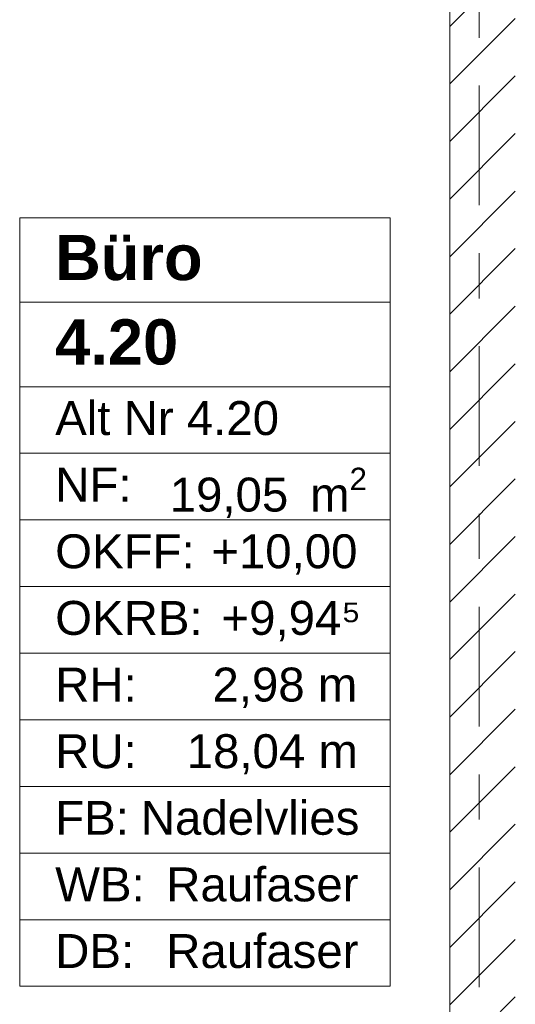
# Model space of a CAD drawing. Header units: metres. Extents: x -3.6 to 84.5, y -11 to 16.8.
# Tile 90 of 161: x 17.5 to 18.6, y 0.9 to 3.1. Entities that reach past the tile are written whole.
import ezdxf

# ---------------------------------------------------------------- set-up
doc = ezdxf.new("R2010")
doc.units = ezdxf.units.M
doc.header["$MEASUREMENT"] = 0
doc.linetypes.add('Strichlinie doppelt', pattern=[0.546806, 0.264583, -0.105833, 0.070556, -0.105833])
doc.linetypes.add('Wipeout_Contour', pattern=[1, 0, -1])
for name, color, linetype in [('401 - Zone.Raum_ Raumbegrenzung_ Whg.', 7, 'Continuous'), ('451 - Universal.Achsen Raster', 7, 'Continuous'), ('605 - Struktur.Wand Innen', 7, 'Continuous')]:
    doc.layers.add(name, color=color, linetype=linetype)
doc.styles.add('ERSTELLTER_STIL_1', font='txt')
doc.styles.add('ERSTELLTER_STIL_2', font='txt')

msp = doc.modelspace()

# ---------------------------------------------------------------- linework, layer by layer
at = {"layer": '401 - Zone.Raum_ Raumbegrenzung_ Whg.', "color": 7, "linetype": 'Continuous', "lineweight": 9}
for p, q in [((18.3329, 2.6408), (17.5141, 2.6408)), ((17.5141, 2.6408), (17.5141, 0.9417)), ((17.5141, 2.6408), (18.3329, 2.6408)), ((17.5141, 2.4542), (17.5141, 2.6408)), ((18.3329, 0.9417), (18.3329, 2.6408)), ((18.3329, 2.6408), (18.3329, 2.4542)), ((18.3329, 2.4542), (17.5141, 2.4542)), ((17.5141, 2.4542), (18.3329, 2.4542)), ((17.5141, 2.2676), (17.5141, 2.4542)), ((18.3329, 2.4542), (18.3329, 2.2676)), ((18.3329, 2.2676), (17.5141, 2.2676)), ((17.5141, 2.2676), (18.3329, 2.2676)), ((17.5141, 2.1203), (17.5141, 2.2676)), ((18.3329, 2.2676), (18.3329, 2.1203)), ((18.3329, 2.1203), (17.5141, 2.1203)), ((17.5141, 2.1203), (18.3329, 2.1203)), ((17.5141, 1.973), (17.5141, 2.1203)), ((18.3329, 2.1203), (18.3329, 1.973)), ((18.3329, 1.973), (17.5141, 1.973)), ((17.5141, 1.973), (18.3329, 1.973)), ((17.5141, 1.8256), (17.5141, 1.973)), ((18.3329, 1.973), (18.3329, 1.8256)), ((18.3329, 1.8256), (17.5141, 1.8256)), ((17.5141, 1.8256), (18.3329, 1.8256)), ((17.5141, 1.6783), (17.5141, 1.8256)), ((18.3329, 1.8256), (18.3329, 1.6783)), ((18.3329, 1.6783), (17.5141, 1.6783)), ((17.5141, 1.6783), (18.3329, 1.6783)), ((17.5141, 1.531), (17.5141, 1.6783)), ((18.3329, 1.6783), (18.3329, 1.531)), ((18.3329, 1.531), (17.5141, 1.531)), ((17.5141, 1.531), (18.3329, 1.531)), ((17.5141, 1.3837), (17.5141, 1.531)), ((18.3329, 1.531), (18.3329, 1.3837)), ((18.3329, 1.3837), (17.5141, 1.3837)), ((17.5141, 1.3837), (18.3329, 1.3837)), ((17.5141, 1.2364), (17.5141, 1.3837)), ((18.3329, 1.3837), (18.3329, 1.2364)), ((18.3329, 1.2364), (17.5141, 1.2364)), ((17.5141, 1.2364), (18.3329, 1.2364)), ((17.5141, 1.089), (17.5141, 1.2364)), ((18.3329, 1.2364), (18.3329, 1.089)), ((18.3329, 1.089), (17.5141, 1.089)), ((17.5141, 1.089), (18.3329, 1.089)), ((17.5141, 0.9417), (17.5141, 1.089)), ((18.3329, 1.089), (18.3329, 0.9417)), ((17.5141, 0.9417), (18.3329, 0.9417)), ((18.3329, 0.9417), (17.5141, 0.9417))]:
    msp.add_line(p, q, dxfattribs=at)

# ---------------------------------------------------------------- texts
at = {"layer": '401 - Zone.Raum_ Raumbegrenzung_ Whg.', "color": 7, "lineweight": 9, "attachment_point": 1}
for s, insert, char_height, style in [('\\A1;{\\pqj;\\pt0;\\fArial|b1|i0|c0|p38;}', (18.2544, 2.6261), 0.1, 'ERSTELLTER_STIL_1'), ('\\A1;{\\pqj;\\pt0;\\fArial|b1|i0|c0|p38;Büro}', (17.5926, 2.6032), 0.1, 'ERSTELLTER_STIL_1'), ('\\A1;{\\pqj;\\pt0;\\fArial|b1|i0|c0|p38;}', (18.2544, 2.4395), 0.1, 'ERSTELLTER_STIL_1'), ('\\A1;{\\pql;\\pt0;\\fArial|b1|i0|c0|p38;4.20}', (17.5926, 2.4166), 0.1, 'ERSTELLTER_STIL_1'), ('\\A1;{\\pqj;\\pt0;\\fArial|b0|i0|c0|p38;}', (18.2544, 2.2529), 0.075, 'ERSTELLTER_STIL_2'), ('\\A1;{\\pqj;\\pt0;\\fArial|b0|i0|c0|p38;Alt Nr 4.20}', (17.5926, 2.2357), 0.075, 'ERSTELLTER_STIL_2'), ('\\A1;{\\pqj;\\pt0;\\fArial|b0|i0|c0|p38;NF: }', (17.5926, 2.0884), 0.075, 'ERSTELLTER_STIL_2'), ('\\A1;{\\pql;\\pt0,0.05;\\fArial|b0|i0|c0|p38;19,05\\fArial|b0|i0|c0|p38;\\A1{\\H.66x;\\S^  ;}\\fArial|b0|i0|c0|p38; m\\fArial|b0|i0|c0|p38;\\A1{\\H.66x;\\S2^  ;}}', (17.8458, 2.0884), 0.075, 'ERSTELLTER_STIL_2'), ('\\A1;{\\pqj;\\pt0;\\fArial|b0|i0|c0|p38;OKFF: }', (17.5926, 1.9411), 0.075, 'ERSTELLTER_STIL_2'), ('\\A1;{\\pqj;\\pt0;\\fArial|b0|i0|c0|p38;+10,00}', (17.9376, 1.9411), 0.075, 'ERSTELLTER_STIL_2'), ('\\A1;{\\pqj;\\pt0;\\fArial|b0|i0|c0|p38;+9,94⁵}', (17.9602, 1.7938), 0.075, 'ERSTELLTER_STIL_2'), ('\\A1;{\\pqj;\\pt0;\\fArial|b0|i0|c0|p38;OKRB: }', (17.5926, 1.7938), 0.075, 'ERSTELLTER_STIL_2'), ('\\A1;{\\pqj;\\pt0;\\fArial|b0|i0|c0|p38;RH: }', (17.5926, 1.6464), 0.075, 'ERSTELLTER_STIL_2'), ('\\A1;{\\pqj;\\pt0;\\fArial|b0|i0|c0|p38;2,98 m}', (17.9403, 1.6464), 0.075, 'ERSTELLTER_STIL_2'), ('\\A1;{\\pqj;\\pt0;\\fArial|b0|i0|c0|p38;RU: }', (17.5926, 1.4991), 0.075, 'ERSTELLTER_STIL_2'), ('\\A1;{\\pqj;\\pt0;\\fArial|b0|i0|c0|p38;18,04 m}', (17.8834, 1.4991), 0.075, 'ERSTELLTER_STIL_2'), ('\\A1;{\\pqj;\\pt0;\\fArial|b0|i0|c0|p38;FB: }', (17.5926, 1.3518), 0.075, 'ERSTELLTER_STIL_2'), ('\\A1;{\\pqj;\\pt0;\\fArial|b0|i0|c0|p38;Nadelvlies}', (17.7819, 1.3518), 0.075, 'ERSTELLTER_STIL_2'), ('\\A1;{\\pqj;\\pt0;\\fArial|b0|i0|c0|p38;WB: }', (17.5926, 1.2045), 0.075, 'ERSTELLTER_STIL_2'), ('\\A1;{\\pqj;\\pt0;\\fArial|b0|i0|c0|p38;Raufaser}', (17.8381, 1.2045), 0.075, 'ERSTELLTER_STIL_2'), ('\\A1;{\\pqj;\\pt0;\\fArial|b0|i0|c0|p38;DB: }', (17.5926, 1.0572), 0.075, 'ERSTELLTER_STIL_2'), ('\\A1;{\\pqj;\\pt0;\\fArial|b0|i0|c0|p38;Raufaser}', (17.8381, 1.0572), 0.075, 'ERSTELLTER_STIL_2')]:
    msp.add_mtext(s, dxfattribs=dict(at, insert=insert, char_height=char_height, style=style))

# ---------------------------------------------------------------- wipeouts: each hides what was drawn before it
at = {"color": 254, "linetype": 'Wipeout_Contour', "lineweight": 0, "ltscale": 75.544232}
msp.add_wipeout([(18.61, 5.1), (18.465, 5.1), (18.465, 0.7), (18.61, 0.7)], dxfattribs=at).dxf.layer = '605 - Struktur.Wand Innen'

# ---------------------------------------------------------------- next in the draw order: hatches: boundary and pattern name
at = {"layer": '605 - Struktur.Wand Innen', "linetype": 'Continuous', "lineweight": 0, "true_color": 0x000000}
h = msp.add_hatch(dxfattribs=at)
h.set_pattern_fill('MW_Ziegel_0001', color=18, style=0, pattern_type=2)
h.set_pattern_definition([(45, (0, 0), (-0.0636396, 0.0636396), [])])
h.paths.add_polyline_path([(18.61, 5.1), (18.465, 5.1), (18.465, 0.7), (18.61, 0.7)])

# ---------------------------------------------------------------- next in the draw order: linework, layer by layer
at = {"layer": '451 - Universal.Achsen Raster', "color": 160, "linetype": 'Strichlinie doppelt', "lineweight": 9, "true_color": 0x3232ff}
msp.add_line((18.53, -10.585), (18.53, 16.355), dxfattribs=at)
at = {"layer": '605 - Struktur.Wand Innen', "color": 7, "linetype": 'Continuous', "lineweight": 18, "flags": 128}
msp.add_lwpolyline([(18.465, 5.1), (18.465, 0.7)], dxfattribs=at)

doc.saveas('drawing.dxf')
